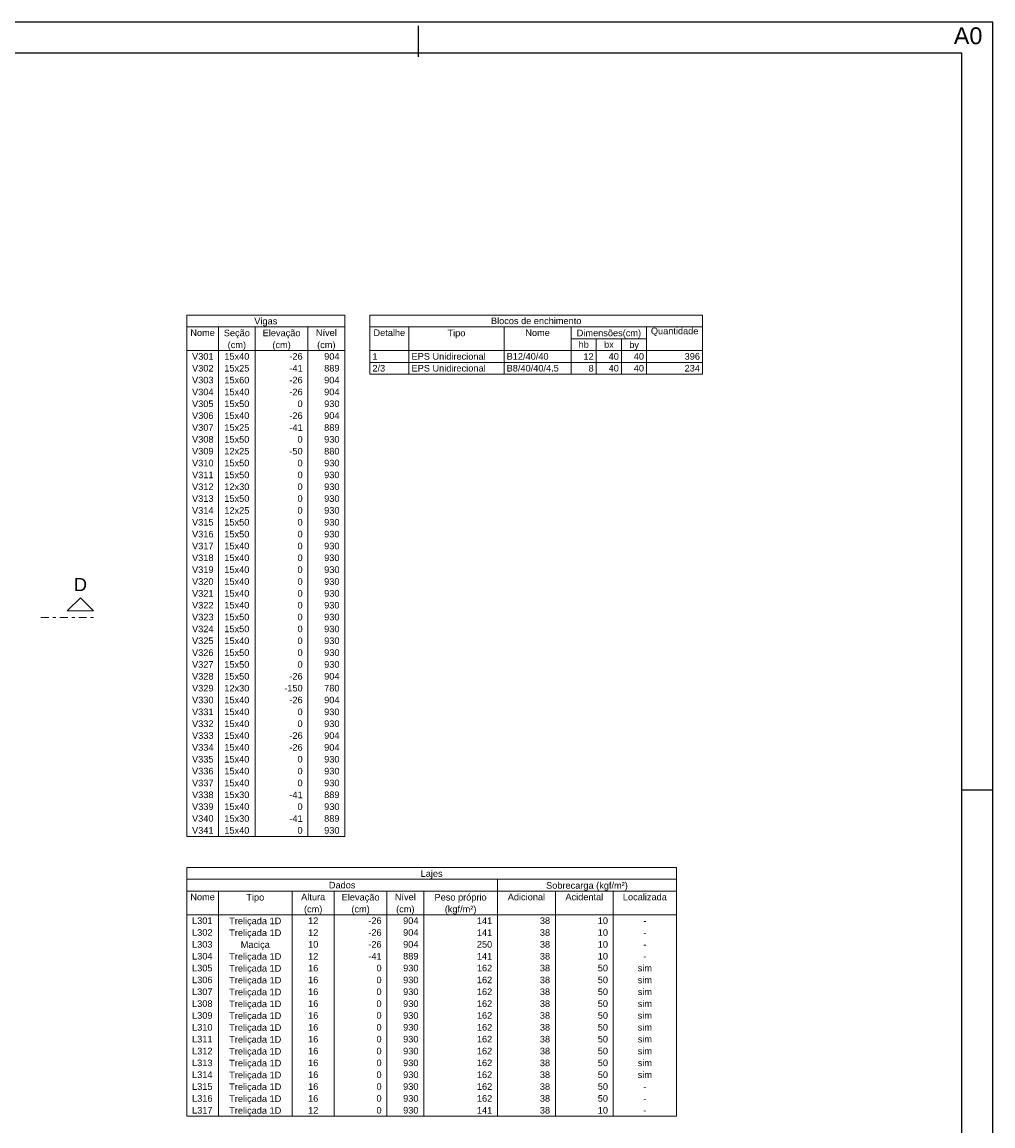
# Model space of a CAD drawing. Header units: millimetres. Extents: x 0 to 119, y 0 to 84.
# Tile 38 of 38: x 88 to 119, y 49 to 84. Entities that reach past the tile are written whole.
import ezdxf

# ---------------------------------------------------------------- set-up
doc = ezdxf.new("R2010")
doc.units = ezdxf.units.MM
doc.header["$MEASUREMENT"] = 0
doc.linetypes.add('DASHDOT', pattern=[2.54, 1.27, -0.635, 0, -0.635])
doc.linetypes.add('NULL', pattern=[0])
doc.layers.add('FO-Cortes', color=9, linetype='DASHDOT', lineweight=5)
doc.layers.add('FO-Textos das vigas', color=7, linetype='Continuous', lineweight=5)
doc.layers.add('SEDUC_MARF', color=1, linetype='Continuous')
doc.layers.add('SEDUC_MARGG', color=7, linetype='Continuous')
doc.styles.add('Arial', font='txt')

msp = doc.modelspace()

# ---------------------------------------------------------------- linework, layer by layer
at = {"layer": 'FO-Cortes', "ltscale": 0.2}
msp.add_line((88.2632, 64.9438), (89.9576, 64.9438), dxfattribs=at)
at = {"layer": 'FO-Cortes', "linetype": 'Continuous', "ltscale": 0.2}
msp.add_lwpolyline([(89.9576, 65.1556), (89.1104, 65.1556), (89.534, 65.5792), (89.9576, 65.1556)], close=True, dxfattribs=at)
at = {"layer": 'FO-Textos das vigas'}
for p, q in [((92.9576, 74.6752), (98.0408, 74.6752)), ((92.9576, 74.6752), (92.9576, 57.9007)), ((98.0408, 74.6752), (98.0408, 57.9007)), ((92.9576, 74.294), (98.0408, 74.294)), ((93.9743, 74.294), (93.9743, 57.9007)), ((95.1604, 74.294), (95.1604, 57.9007)), ((96.8548, 74.294), (96.8548, 57.9007)), ((92.9576, 73.5315), (98.0408, 73.5315)), ((92.9576, 57.9007), (98.0408, 57.9007)), ((92.9576, 56.9007), (108.7156, 56.9007)), ((92.9576, 56.9007), (92.9576, 56.5194)), ((108.7156, 56.9007), (108.7156, 56.5194)), ((92.9576, 56.5194), (108.7156, 56.5194)), ((92.9576, 56.5194), (108.7156, 56.5194)), ((92.9576, 56.5194), (92.9576, 48.8946)), ((102.9546, 56.5194), (102.9546, 56.1382)), ((108.7156, 56.5194), (108.7156, 48.8946)), ((92.9576, 56.1382), (108.7156, 56.1382)), ((93.9743, 56.1382), (93.9743, 48.8946)), ((96.3464, 56.1382), (96.3464, 48.8946)), ((97.702, 56.1382), (97.702, 48.8946)), ((99.3964, 56.1382), (99.3964, 48.8946)), ((100.5824, 56.1382), (100.5824, 48.8946)), ((102.9546, 56.1382), (102.9546, 48.8946)), ((104.8184, 56.1382), (104.8184, 48.8946)), ((106.6823, 56.1382), (106.6823, 48.8946)), ((92.9576, 55.3757), (108.7156, 55.3757)), ((92.9576, 48.8946), (108.7156, 48.8946))]:
    msp.add_line(p, q, dxfattribs=at)
for points in [[(98.845, 74.294), (98.845, 74.6752), (109.5566, 74.6752), (109.5566, 74.294), (98.845, 74.294)], [(98.845, 73.5315), (98.845, 74.294), (100.1052, 74.294), (100.1052, 73.5315), (98.845, 73.5315)], [(100.1052, 73.5315), (100.1052, 74.294), (103.1657, 74.294), (103.1657, 73.5315), (100.1052, 73.5315)], [(103.1657, 73.5315), (103.1657, 74.294), (105.3261, 74.294), (105.3261, 73.5315), (103.1657, 73.5315)], [(105.3261, 73.9127), (105.3261, 74.294), (107.7563, 74.294), (107.7563, 73.9127), (105.3261, 73.9127)], [(107.7563, 73.5315), (107.7563, 74.294), (109.5566, 74.294), (109.5566, 73.5315), (107.7563, 73.5315)], [(105.3261, 73.5315), (105.3261, 73.9127), (106.1361, 73.9127), (106.1361, 73.5315), (105.3261, 73.5315)], [(106.1361, 73.5315), (106.1361, 73.9127), (106.9462, 73.9127), (106.9462, 73.5315), (106.1361, 73.5315)], [(106.9462, 73.5315), (106.9462, 73.9127), (107.7563, 73.9127), (107.7563, 73.5315), (106.9462, 73.5315)], [(98.845, 73.1503), (98.845, 73.5315), (100.1052, 73.5315), (100.1052, 73.1503), (98.845, 73.1503)], [(100.1052, 73.1503), (100.1052, 73.5315), (103.1657, 73.5315), (103.1657, 73.1503), (100.1052, 73.1503)], [(103.1657, 73.1503), (103.1657, 73.5315), (105.3261, 73.5315), (105.3261, 73.1503), (103.1657, 73.1503)], [(105.3261, 73.1503), (105.3261, 73.5315), (106.1361, 73.5315), (106.1361, 73.1503), (105.3261, 73.1503)], [(106.1361, 73.1503), (106.1361, 73.5315), (106.9462, 73.5315), (106.9462, 73.1503), (106.1361, 73.1503)], [(106.9462, 73.1503), (106.9462, 73.5315), (107.7563, 73.5315), (107.7563, 73.1503), (106.9462, 73.1503)], [(107.7563, 73.1503), (107.7563, 73.5315), (109.5566, 73.5315), (109.5566, 73.1503), (107.7563, 73.1503)], [(98.845, 72.769), (98.845, 73.1503), (100.1052, 73.1503), (100.1052, 72.769), (98.845, 72.769)], [(100.1052, 72.769), (100.1052, 73.1503), (103.1657, 73.1503), (103.1657, 72.769), (100.1052, 72.769)], [(103.1657, 72.769), (103.1657, 73.1503), (105.3261, 73.1503), (105.3261, 72.769), (103.1657, 72.769)], [(105.3261, 72.769), (105.3261, 73.1503), (106.1361, 73.1503), (106.1361, 72.769), (105.3261, 72.769)], [(106.1361, 72.769), (106.1361, 73.1503), (106.9462, 73.1503), (106.9462, 72.769), (106.1361, 72.769)], [(106.9462, 72.769), (106.9462, 73.1503), (107.7563, 73.1503), (107.7563, 72.769), (106.9462, 72.769)], [(107.7563, 72.769), (107.7563, 73.1503), (109.5566, 73.1503), (109.5566, 72.769), (107.7563, 72.769)]]:
    msp.add_lwpolyline(points, close=True, dxfattribs=at)
at = {"layer": 'SEDUC_MARF'}
for p, q in [((100.4015, 83.9804), (100.4015, 82.9804)), ((117.9, 59.4), (118.9, 59.4))]:
    msp.add_line(p, q, dxfattribs=at)
msp.add_lwpolyline([(118.9, 84.1), (0, 84.1), (0, 0), (118.9, 0)], close=True, dxfattribs=at)
at = {"layer": 'SEDUC_MARGG'}
msp.add_lwpolyline([(2.5, 1), (117.9, 1), (117.9, 83.1), (2.5, 83.1), (2.5, 1)], dxfattribs=at)

# ---------------------------------------------------------------- texts
at = {"layer": 'Defpoints', "linetype": 'NULL', "insert": (117.64, 83.9301), "char_height": 0.54, "width": 5.451037, "attachment_point": 1, "line_spacing_factor": 0.9, "style": 'Arial'}
msp.add_mtext('A0', dxfattribs=at)
at = {"layer": 'FO-Cortes', "linetype": 'NULL', "ltscale": 0.2, "insert": (89.5336, 65.791), "char_height": 0.4236, "width": 0.837715, "attachment_point": 8, "line_spacing_factor": 0.798, "style": 'Arial'}
msp.add_mtext('D', dxfattribs=at)
at = {"layer": 'FO-Textos das vigas', "linetype": 'NULL', "char_height": 0.2118, "line_spacing_factor": 0.798, "style": 'Arial'}
for s, insert, width, attachment_point in [('Vigas', (95.4996, 74.3092), 1.45085, 8), ('Blocos de enchimento', (104.2007, 74.3791), 5.706826, 8), ('Nome', (93.4656, 73.9971), 1.547139, 8), ('Nível', (97.4476, 73.9971), 1.321426, 8), ('Detalhe', (99.4747, 73.9971), 1.999131, 8), ('Nome', (104.2457, 73.9971), 1.547139, 8), ('Dimensões(cm)', (106.5417, 73.9272), 4.060566, 8), ('Quantidade', (108.6567, 73.9971), 2.999121, 8), ('Seção', (94.5676, 73.9272), 1.644561, 8), ('Elevação', (96.0076, 73.9272), 2.385986, 8), ('Tipo', (101.6357, 73.9272), 1.128281, 8), ('hb', (105.7307, 73.6161), 0.645137, 8), ('bx', (106.5417, 73.6161), 0.612568, 8), ('(cm)', (94.5676, 73.5462), 1.159434, 8), ('(cm)', (96.0076, 73.5462), 1.159434, 8), ('(cm)', (97.4476, 73.5462), 1.159434, 8), ('EPS Unidirecional', (100.1897, 73.2351), 4.674551, 7), ('B12/40/40', (103.2507, 73.2351), 2.644551, 7), ('by', (107.3517, 73.5462), 0.612568, 8), ('V301', (93.1266, 73.2351), 1.354561, 7), ('15x40', (94.5676, 73.2351), 1.580273, 8), ('-26', (96.6856, 73.2351), 0.838281, 9), ('904', (97.8716, 73.2351), 0.967705, 9), ('1', (98.9297, 73.2351), 0.322568, 7), ('12', (106.0517, 73.2351), 0.645137, 9), ('40', (106.8617, 73.2351), 0.645137, 9), ('40', (107.6717, 73.2351), 0.645137, 9), ('396', (109.4717, 73.2351), 0.967705, 9), ('V302', (93.1266, 72.8541), 1.354561, 7), ('15x25', (94.5676, 72.8541), 1.580273, 8), ('-41', (96.6856, 72.8541), 0.838281, 9), ('889', (97.8716, 72.8541), 0.967705, 9), ('2/3', (98.9297, 72.8541), 0.806279, 7), ('EPS Unidirecional', (100.1897, 72.8541), 4.674551, 7), ('B8/40/40/4.5', (103.2507, 72.8541), 3.289404, 7), ('8', (106.0517, 72.8541), 0.322568, 9), ('40', (106.8617, 72.8541), 0.645137, 9), ('40', (107.6717, 72.8541), 0.645137, 9), ('234', (109.4717, 72.8541), 0.967705, 9), ('V303', (93.1266, 72.4721), 1.354561, 7), ('15x60', (94.5676, 72.4721), 1.580273, 8), ('-26', (96.6856, 72.4721), 0.838281, 9), ('904', (97.8716, 72.4721), 0.967705, 9), ('V304', (93.1266, 72.0911), 1.354561, 7), ('15x40', (94.5676, 72.0911), 1.580273, 8), ('-26', (96.6856, 72.0911), 0.838281, 9), ('904', (97.8716, 72.0911), 0.967705, 9), ('V305', (93.1266, 71.7101), 1.354561, 7), ('15x50', (94.5676, 71.7101), 1.580273, 8), ('0', (96.6856, 71.7101), 0.322568, 9), ('930', (97.8716, 71.7101), 0.967705, 9), ('V306', (93.1266, 71.3291), 1.354561, 7), ('15x40', (94.5676, 71.3291), 1.580273, 8), ('-26', (96.6856, 71.3291), 0.838281, 9), ('904', (97.8716, 71.3291), 0.967705, 9), ('V307', (93.1266, 70.9471), 1.354561, 7), ('15x25', (94.5676, 70.9471), 1.580273, 8), ('-41', (96.6856, 70.9471), 0.838281, 9), ('889', (97.8716, 70.9471), 0.967705, 9), ('V308', (93.1266, 70.5661), 1.354561, 7), ('15x50', (94.5676, 70.5661), 1.580273, 8), ('0', (96.6856, 70.5661), 0.322568, 9), ('930', (97.8716, 70.5661), 0.967705, 9), ('V309', (93.1266, 70.1851), 1.354561, 7), ('12x25', (94.5676, 70.1851), 1.580273, 8), ('-50', (96.6856, 70.1851), 0.838281, 9), ('880', (97.8716, 70.1851), 0.967705, 9), ('V310', (93.1266, 69.8041), 1.354561, 7), ('15x50', (94.5676, 69.8041), 1.580273, 8), ('0', (96.6856, 69.8041), 0.322568, 9), ('930', (97.8716, 69.8041), 0.967705, 9), ('V311', (93.1266, 69.4221), 1.354561, 7), ('15x50', (94.5676, 69.4221), 1.580273, 8), ('0', (96.6856, 69.4221), 0.322568, 9), ('930', (97.8716, 69.4221), 0.967705, 9), ('V312', (93.1266, 69.0411), 1.354561, 7), ('12x30', (94.5676, 69.0411), 1.580273, 8), ('0', (96.6856, 69.0411), 0.322568, 9), ('930', (97.8716, 69.0411), 0.967705, 9), ('V313', (93.1266, 68.6601), 1.354561, 7), ('15x50', (94.5676, 68.6601), 1.580273, 8), ('0', (96.6856, 68.6601), 0.322568, 9), ('930', (97.8716, 68.6601), 0.967705, 9), ('V314', (93.1266, 68.2791), 1.354561, 7), ('12x25', (94.5676, 68.2791), 1.580273, 8), ('0', (96.6856, 68.2791), 0.322568, 9), ('930', (97.8716, 68.2791), 0.967705, 9), ('V315', (93.1266, 67.8981), 1.354561, 7), ('15x50', (94.5676, 67.8981), 1.580273, 8), ('0', (96.6856, 67.8981), 0.322568, 9), ('930', (97.8716, 67.8981), 0.967705, 9), ('V316', (93.1266, 67.5161), 1.354561, 7), ('15x50', (94.5676, 67.5161), 1.580273, 8), ('0', (96.6856, 67.5161), 0.322568, 9), ('930', (97.8716, 67.5161), 0.967705, 9), ('V317', (93.1266, 67.1351), 1.354561, 7), ('15x40', (94.5676, 67.1351), 1.580273, 8), ('0', (96.6856, 67.1351), 0.322568, 9), ('930', (97.8716, 67.1351), 0.967705, 9), ('V318', (93.1266, 66.7541), 1.354561, 7), ('15x40', (94.5676, 66.7541), 1.580273, 8), ('0', (96.6856, 66.7541), 0.322568, 9), ('930', (97.8716, 66.7541), 0.967705, 9), ('V319', (93.1266, 66.3731), 1.354561, 7), ('15x40', (94.5676, 66.3731), 1.580273, 8), ('0', (96.6856, 66.3731), 0.322568, 9), ('930', (97.8716, 66.3731), 0.967705, 9), ('V320', (93.1266, 65.9911), 1.354561, 7), ('15x40', (94.5676, 65.9911), 1.580273, 8), ('0', (96.6856, 65.9911), 0.322568, 9), ('930', (97.8716, 65.9911), 0.967705, 9), ('V321', (93.1266, 65.6101), 1.354561, 7), ('15x40', (94.5676, 65.6101), 1.580273, 8), ('0', (96.6856, 65.6101), 0.322568, 9), ('930', (97.8716, 65.6101), 0.967705, 9), ('V322', (93.1266, 65.2291), 1.354561, 7), ('15x40', (94.5676, 65.2291), 1.580273, 8), ('0', (96.6856, 65.2291), 0.322568, 9), ('930', (97.8716, 65.2291), 0.967705, 9), ('V323', (93.1266, 64.8481), 1.354561, 7), ('15x50', (94.5676, 64.8481), 1.580273, 8), ('0', (96.6856, 64.8481), 0.322568, 9), ('930', (97.8716, 64.8481), 0.967705, 9), ('V324', (93.1266, 64.4661), 1.354561, 7), ('15x50', (94.5676, 64.4661), 1.580273, 8), ('0', (96.6856, 64.4661), 0.322568, 9), ('930', (97.8716, 64.4661), 0.967705, 9), ('V325', (93.1266, 64.0851), 1.354561, 7), ('15x40', (94.5676, 64.0851), 1.580273, 8), ('0', (96.6856, 64.0851), 0.322568, 9), ('930', (97.8716, 64.0851), 0.967705, 9), ('V326', (93.1266, 63.7041), 1.354561, 7), ('15x50', (94.5676, 63.7041), 1.580273, 8), ('0', (96.6856, 63.7041), 0.322568, 9), ('930', (97.8716, 63.7041), 0.967705, 9), ('V327', (93.1266, 63.3231), 1.354561, 7), ('15x50', (94.5676, 63.3231), 1.580273, 8), ('0', (96.6856, 63.3231), 0.322568, 9), ('930', (97.8716, 63.3231), 0.967705, 9), ('V328', (93.1266, 62.9411), 1.354561, 7), ('15x50', (94.5676, 62.9411), 1.580273, 8), ('-26', (96.6856, 62.9411), 0.838281, 9), ('904', (97.8716, 62.9411), 0.967705, 9), ('V329', (93.1266, 62.5601), 1.354561, 7), ('12x30', (94.5676, 62.5601), 1.580273, 8), ('-150', (96.6856, 62.5601), 1.16085, 9), ('780', (97.8716, 62.5601), 0.967705, 9), ('V330', (93.1266, 62.1791), 1.354561, 7), ('15x40', (94.5676, 62.1791), 1.580273, 8), ('-26', (96.6856, 62.1791), 0.838281, 9), ('904', (97.8716, 62.1791), 0.967705, 9), ('V331', (93.1266, 61.7981), 1.354561, 7), ('15x40', (94.5676, 61.7981), 1.580273, 8), ('0', (96.6856, 61.7981), 0.322568, 9), ('930', (97.8716, 61.7981), 0.967705, 9), ('V332', (93.1266, 61.4161), 1.354561, 7), ('15x40', (94.5676, 61.4161), 1.580273, 8), ('0', (96.6856, 61.4161), 0.322568, 9), ('930', (97.8716, 61.4161), 0.967705, 9), ('V333', (93.1266, 61.0351), 1.354561, 7), ('15x40', (94.5676, 61.0351), 1.580273, 8), ('-26', (96.6856, 61.0351), 0.838281, 9), ('904', (97.8716, 61.0351), 0.967705, 9), ('V334', (93.1266, 60.6541), 1.354561, 7), ('15x40', (94.5676, 60.6541), 1.580273, 8), ('-26', (96.6856, 60.6541), 0.838281, 9), ('904', (97.8716, 60.6541), 0.967705, 9), ('V335', (93.1266, 60.2731), 1.354561, 7), ('15x40', (94.5676, 60.2731), 1.580273, 8), ('0', (96.6856, 60.2731), 0.322568, 9), ('930', (97.8716, 60.2731), 0.967705, 9), ('V336', (93.1266, 59.8911), 1.354561, 7), ('15x40', (94.5676, 59.8911), 1.580273, 8), ('0', (96.6856, 59.8911), 0.322568, 9), ('930', (97.8716, 59.8911), 0.967705, 9), ('V337', (93.1266, 59.5101), 1.354561, 7), ('15x40', (94.5676, 59.5101), 1.580273, 8), ('0', (96.6856, 59.5101), 0.322568, 9), ('930', (97.8716, 59.5101), 0.967705, 9), ('V338', (93.1266, 59.1291), 1.354561, 7), ('15x30', (94.5676, 59.1291), 1.580273, 8), ('-41', (96.6856, 59.1291), 0.838281, 9), ('889', (97.8716, 59.1291), 0.967705, 9), ('V339', (93.1266, 58.7481), 1.354561, 7), ('15x40', (94.5676, 58.7481), 1.580273, 8), ('0', (96.6856, 58.7481), 0.322568, 9), ('930', (97.8716, 58.7481), 0.967705, 9), ('V340', (93.1266, 58.3671), 1.354561, 7), ('15x30', (94.5676, 58.3671), 1.580273, 8), ('-41', (96.6856, 58.3671), 0.838281, 9), ('889', (97.8716, 58.3671), 0.967705, 9), ('V341', (93.1266, 57.9851), 1.354561, 7), ('15x40', (94.5676, 57.9851), 1.580273, 8), ('0', (96.6856, 57.9851), 0.322568, 9), ('930', (97.8716, 57.9851), 0.967705, 9), ('Dados', (97.9566, 56.2231), 1.676562, 8), ('Lajes', (100.8366, 56.5342), 1.386562, 8), ('Sobrecarga (kgf/m²)', (105.8346, 56.1532), 5.157129, 8), ('Nome', (93.4656, 55.8421), 1.547139, 8), ('Altura', (97.0246, 55.8421), 1.515137, 8), ('Nível', (99.9896, 55.8421), 1.321426, 8), ('Adicional', (103.8866, 55.8421), 2.353701, 8), ('Acidental', (105.7506, 55.8421), 2.385986, 8), ('Localizada', (107.6986, 55.8421), 2.773125, 8), ('Tipo', (95.1606, 55.7722), 1.128281, 8), ('Elevação', (98.5496, 55.7722), 2.385986, 8), ('Peso próprio', (101.7686, 55.7722), 3.288555, 8), ('(cm)', (97.0246, 55.3902), 1.159434, 8), ('(cm)', (98.5496, 55.3902), 1.159434, 8), ('(cm)', (99.9896, 55.3902), 1.159434, 8), ('(kgf/m²)', (101.7686, 55.3902), 1.997432, 8), ('L301', (93.1266, 55.0791), 1.290273, 7), ('Treliçada 1D', (95.1606, 55.0092), 3.287988, 8), ('12', (97.0246, 55.0791), 0.645137, 8), ('-26', (99.2266, 55.0791), 0.838281, 9), ('904', (100.4126, 55.0791), 0.967705, 9), ('141', (102.7856, 55.0791), 0.967705, 9), ('38', (104.6486, 55.0791), 0.645137, 9), ('10', (106.5126, 55.0791), 0.645137, 9), ('-', (107.6986, 55.0791), 0.193145, 8), ('L302', (93.1266, 54.6981), 1.290273, 7), ('Treliçada 1D', (95.1606, 54.6282), 3.287988, 8), ('12', (97.0246, 54.6981), 0.645137, 8), ('-26', (99.2266, 54.6981), 0.838281, 9), ('904', (100.4126, 54.6981), 0.967705, 9), ('141', (102.7856, 54.6981), 0.967705, 9), ('38', (104.6486, 54.6981), 0.645137, 9), ('10', (106.5126, 54.6981), 0.645137, 9), ('-', (107.6986, 54.6981), 0.193145, 8), ('L303', (93.1266, 54.3171), 1.290273, 7), ('Maciça', (95.1606, 54.2472), 1.837139, 8), ('10', (97.0246, 54.3171), 0.645137, 8), ('-26', (99.2266, 54.3171), 0.838281, 9), ('904', (100.4126, 54.3171), 0.967705, 9), ('250', (102.7856, 54.3171), 0.967705, 9), ('38', (104.6486, 54.3171), 0.645137, 9), ('10', (106.5126, 54.3171), 0.645137, 9), ('-', (107.6986, 54.3171), 0.193145, 8), ('L304', (93.1266, 53.9351), 1.290273, 7), ('Treliçada 1D', (95.1606, 53.8652), 3.287988, 8), ('12', (97.0246, 53.9351), 0.645137, 8), ('-41', (99.2266, 53.9351), 0.838281, 9), ('889', (100.4126, 53.9351), 0.967705, 9), ('141', (102.7856, 53.9351), 0.967705, 9), ('38', (104.6486, 53.9351), 0.645137, 9), ('10', (106.5126, 53.9351), 0.645137, 9), ('-', (107.6986, 53.9351), 0.193145, 8), ('L305', (93.1266, 53.5541), 1.290273, 7), ('Treliçada 1D', (95.1606, 53.4842), 3.287988, 8), ('16', (97.0246, 53.5541), 0.645137, 8), ('0', (99.2266, 53.5541), 0.322568, 9), ('930', (100.4126, 53.5541), 0.967705, 9), ('162', (102.7856, 53.5541), 0.967705, 9), ('38', (104.6486, 53.5541), 0.645137, 9), ('50', (106.5126, 53.5541), 0.645137, 9), ('sim', (107.6986, 53.5541), 0.902002, 8), ('L306', (93.1266, 53.1731), 1.290273, 7), ('Treliçada 1D', (95.1606, 53.1032), 3.287988, 8), ('16', (97.0246, 53.1731), 0.645137, 8), ('0', (99.2266, 53.1731), 0.322568, 9), ('930', (100.4126, 53.1731), 0.967705, 9), ('162', (102.7856, 53.1731), 0.967705, 9), ('38', (104.6486, 53.1731), 0.645137, 9), ('50', (106.5126, 53.1731), 0.645137, 9), ('sim', (107.6986, 53.1731), 0.902002, 8), ('L307', (93.1266, 52.7921), 1.290273, 7), ('Treliçada 1D', (95.1606, 52.7222), 3.287988, 8), ('16', (97.0246, 52.7921), 0.645137, 8), ('0', (99.2266, 52.7921), 0.322568, 9), ('930', (100.4126, 52.7921), 0.967705, 9), ('162', (102.7856, 52.7921), 0.967705, 9), ('38', (104.6486, 52.7921), 0.645137, 9), ('50', (106.5126, 52.7921), 0.645137, 9), ('sim', (107.6986, 52.7921), 0.902002, 8), ('L308', (93.1266, 52.4101), 1.290273, 7), ('Treliçada 1D', (95.1606, 52.3402), 3.287988, 8), ('16', (97.0246, 52.4101), 0.645137, 8), ('0', (99.2266, 52.4101), 0.322568, 9), ('930', (100.4126, 52.4101), 0.967705, 9), ('162', (102.7856, 52.4101), 0.967705, 9), ('38', (104.6486, 52.4101), 0.645137, 9), ('50', (106.5126, 52.4101), 0.645137, 9), ('sim', (107.6986, 52.4101), 0.902002, 8), ('L309', (93.1266, 52.0291), 1.290273, 7), ('Treliçada 1D', (95.1606, 51.9592), 3.287988, 8), ('16', (97.0246, 52.0291), 0.645137, 8), ('0', (99.2266, 52.0291), 0.322568, 9), ('930', (100.4126, 52.0291), 0.967705, 9), ('162', (102.7856, 52.0291), 0.967705, 9), ('38', (104.6486, 52.0291), 0.645137, 9), ('50', (106.5126, 52.0291), 0.645137, 9), ('sim', (107.6986, 52.0291), 0.902002, 8), ('L310', (93.1266, 51.6481), 1.290273, 7), ('Treliçada 1D', (95.1606, 51.5782), 3.287988, 8), ('16', (97.0246, 51.6481), 0.645137, 8), ('0', (99.2266, 51.6481), 0.322568, 9), ('930', (100.4126, 51.6481), 0.967705, 9), ('162', (102.7856, 51.6481), 0.967705, 9), ('38', (104.6486, 51.6481), 0.645137, 9), ('50', (106.5126, 51.6481), 0.645137, 9), ('sim', (107.6986, 51.6481), 0.902002, 8), ('L311', (93.1266, 51.2671), 1.290273, 7), ('16', (97.0246, 51.2671), 0.645137, 8), ('0', (99.2266, 51.2671), 0.322568, 9), ('930', (100.4126, 51.2671), 0.967705, 9), ('162', (102.7856, 51.2671), 0.967705, 9), ('38', (104.6486, 51.2671), 0.645137, 9), ('50', (106.5126, 51.2671), 0.645137, 9), ('sim', (107.6986, 51.2671), 0.902002, 8), ('L312', (93.1266, 50.8851), 1.290273, 7), ('Treliçada 1D', (95.1606, 51.1972), 3.287988, 8), ('16', (97.0246, 50.8851), 0.645137, 8), ('0', (99.2266, 50.8851), 0.322568, 9), ('930', (100.4126, 50.8851), 0.967705, 9), ('162', (102.7856, 50.8851), 0.967705, 9), ('38', (104.6486, 50.8851), 0.645137, 9), ('50', (106.5126, 50.8851), 0.645137, 9), ('sim', (107.6986, 50.8851), 0.902002, 8), ('Treliçada 1D', (95.1606, 50.8152), 3.287988, 8), ('sim', (107.6986, 50.5041), 0.902002, 8), ('L313', (93.1266, 50.5041), 1.290273, 7), ('Treliçada 1D', (95.1606, 50.4342), 3.287988, 8), ('16', (97.0246, 50.5041), 0.645137, 8), ('0', (99.2266, 50.5041), 0.322568, 9), ('930', (100.4126, 50.5041), 0.967705, 9), ('162', (102.7856, 50.5041), 0.967705, 9), ('38', (104.6486, 50.5041), 0.645137, 9), ('50', (106.5126, 50.5041), 0.645137, 9), ('L314', (93.1266, 50.1231), 1.290273, 7), ('Treliçada 1D', (95.1606, 50.0532), 3.287988, 8), ('16', (97.0246, 50.1231), 0.645137, 8), ('0', (99.2266, 50.1231), 0.322568, 9), ('930', (100.4126, 50.1231), 0.967705, 9), ('162', (102.7856, 50.1231), 0.967705, 9), ('38', (104.6486, 50.1231), 0.645137, 9), ('50', (106.5126, 50.1231), 0.645137, 9), ('sim', (107.6986, 50.1231), 0.902002, 8), ('L315', (93.1266, 49.7421), 1.290273, 7), ('Treliçada 1D', (95.1606, 49.6722), 3.287988, 8), ('16', (97.0246, 49.7421), 0.645137, 8), ('0', (99.2266, 49.7421), 0.322568, 9), ('930', (100.4126, 49.7421), 0.967705, 9), ('162', (102.7856, 49.7421), 0.967705, 9), ('38', (104.6486, 49.7421), 0.645137, 9), ('50', (106.5126, 49.7421), 0.645137, 9), ('-', (107.6986, 49.7421), 0.193145, 8), ('L316', (93.1266, 49.3601), 1.290273, 7), ('Treliçada 1D', (95.1606, 49.2902), 3.287988, 8), ('16', (97.0246, 49.3601), 0.645137, 8), ('0', (99.2266, 49.3601), 0.322568, 9), ('930', (100.4126, 49.3601), 0.967705, 9), ('162', (102.7856, 49.3601), 0.967705, 9), ('38', (104.6486, 49.3601), 0.645137, 9), ('50', (106.5126, 49.3601), 0.645137, 9), ('-', (107.6986, 49.3601), 0.193145, 8), ('L317', (93.1266, 48.9791), 1.290273, 7), ('Treliçada 1D', (95.1606, 48.9092), 3.287988, 8), ('12', (97.0246, 48.9791), 0.645137, 8), ('0', (99.2266, 48.9791), 0.322568, 9), ('930', (100.4126, 48.9791), 0.967705, 9), ('141', (102.7856, 48.9791), 0.967705, 9), ('38', (104.6486, 48.9791), 0.645137, 9), ('10', (106.5126, 48.9791), 0.645137, 9), ('-', (107.6986, 48.9791), 0.193145, 8)]:
    msp.add_mtext(s, dxfattribs=dict(at, insert=insert, width=width, attachment_point=attachment_point))

doc.saveas('drawing.dxf')
